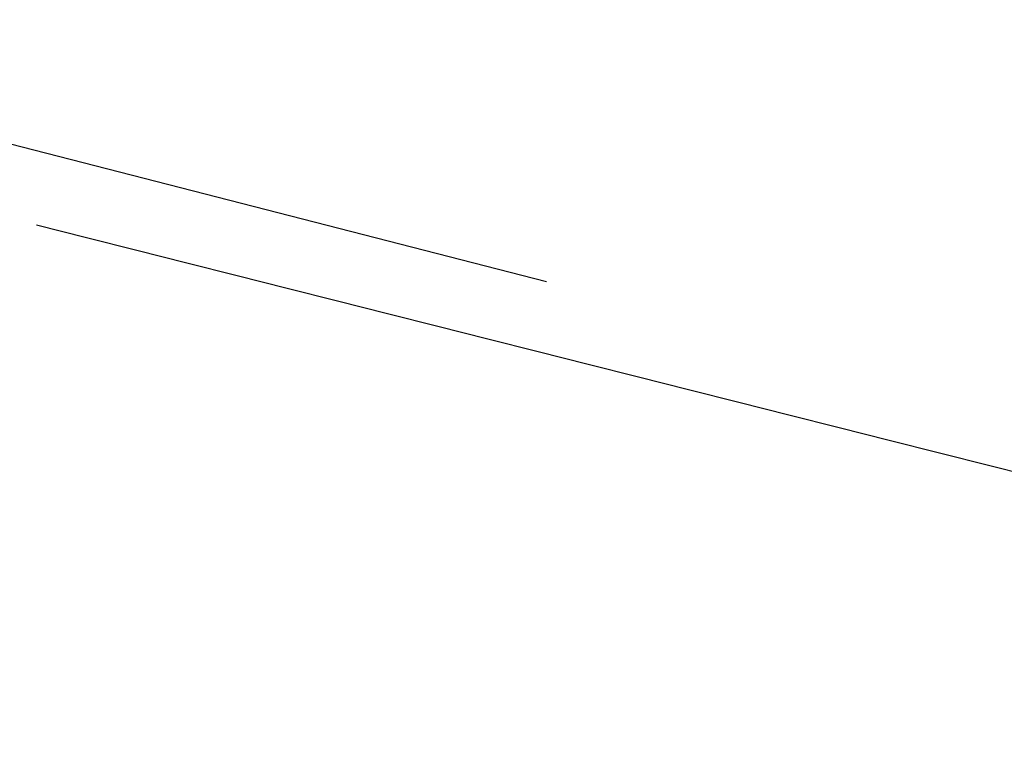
# Model space of a CAD drawing. Header units: millimetres. Extents: x 8 to 846, y 12 to 2113.
# Tile 126 of 256: x 712.65136 to 712.65775, y 696.91961 to 696.92436. Entities that reach past the tile are written whole.
import ezdxf

# ---------------------------------------------------------------- set-up
doc = ezdxf.new("R2010")
doc.units = ezdxf.units.MM

msp = doc.modelspace()

# ---------------------------------------------------------------- linework, layer by layer
at = {"color": 7, "linetype": 'Continuous', "lineweight": 30}
msp.add_line((712.6547792, 696.9226604), (712.6481534, 696.9243642), dxfattribs=at)
msp.add_open_spline([(712.6514672, 696.9230313), (712.6653585, 696.9195261), (712.7017511, 696.9103431), (712.7702497, 696.8880308), (712.855304, 696.8561828), (712.9484043, 696.8162342), (713.0483615, 696.7682717), (713.1545485, 696.7120685), (713.2661489, 696.6476392), (713.3823782, 696.5750711), (713.5024366, 696.4945538), (713.625532, 696.4063554), (713.7508818, 696.3108148), (713.8777178, 696.2083313), (714.0052893, 696.0993568), (714.132865, 695.9843888), (714.2597346, 695.863965), (714.3852098, 695.7386588), (714.5086259, 695.6090751), (714.6293421, 695.4758473), (714.7467383, 695.3396411), (714.8602182, 695.201151), (714.9692154, 695.0610946), (715.0732, 694.9202048), (715.1716792, 694.77923), (715.2641965, 694.6389372), (715.3503359, 694.5001118), (715.4297264, 694.3635568), (715.5020481, 694.2300914), (715.5670393, 694.1005509), (715.6245066, 693.9757817), (715.6743314, 693.8566472), (715.7165004, 693.7439898), (715.7510563, 693.6387425), (715.7783551, 693.5414801), (715.7982094, 693.4540018), (715.8095744, 693.3925666), (715.8127973, 693.3637891), (715.8134887, 693.3576162)], degree=3, knots=[0, 0, 0, 0, 0.0161, 0.042179, 0.068684, 0.095623, 0.12298, 0.150729, 0.178838, 0.207272, 0.235992, 0.264963, 0.294152, 0.323525, 0.353054, 0.382711, 0.41247, 0.442308, 0.472202, 0.502131, 0.532074, 0.562006, 0.591906, 0.62175, 0.651519, 0.681188, 0.710734, 0.740129, 0.769346, 0.798354, 0.827119, 0.855608, 0.883784, 0.911613, 0.939063, 0.966106, 0.99273, 1, 1, 1, 1], dxfattribs=at)

doc.saveas('drawing.dxf')
